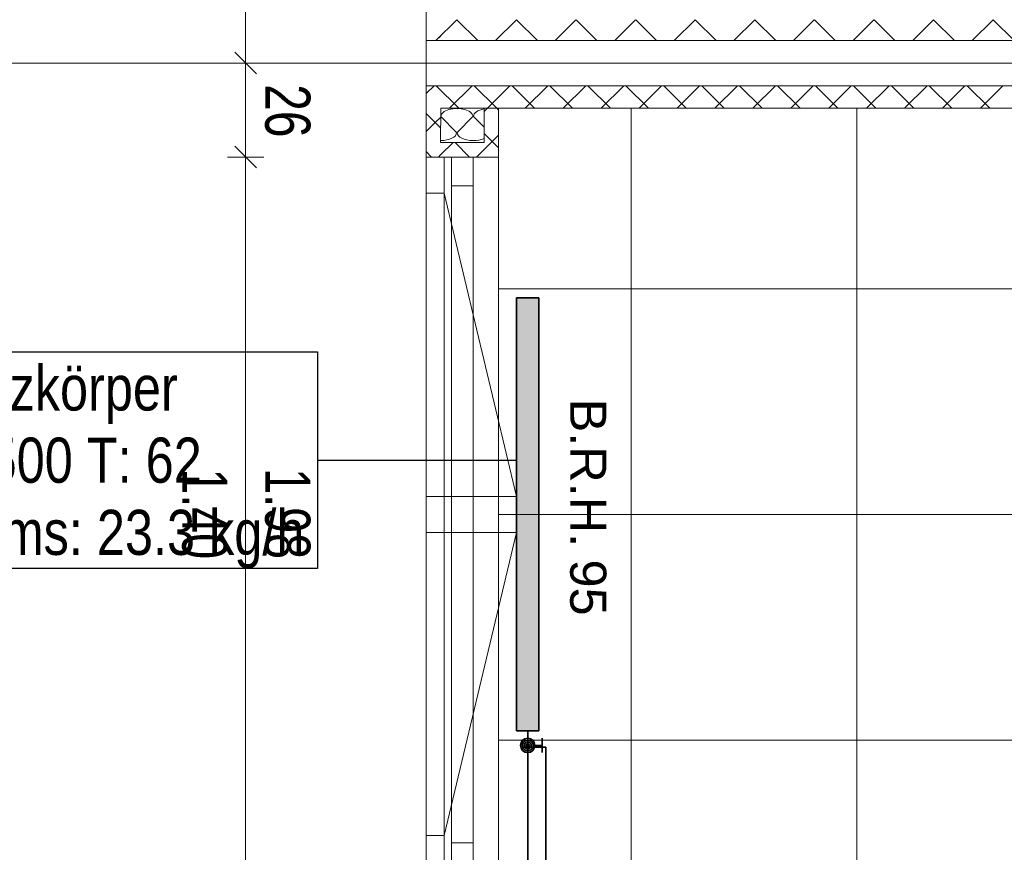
# Model space of a CAD drawing. Extents: x 229 to 926, y 37 to 878.
# Tile 146 of 194: x 359 to 414, y 622 to 668. Entities that reach past the tile are written whole.
import ezdxf
from ezdxf.lldxf.tags import DXFTag

# ---------------------------------------------------------------- set-up
doc = ezdxf.new("R2010")
doc.units = 0
doc.layers.get('0').update_dxf_attribs({"lineweight": 13})
for name, color, linetype, lineweight, true_color, plot in [('A_BI_Aussenwand', 5, 'Continuous', 18, 0x0000ff, False), ('A_BI_Fenster', 1, 'Continuous', 18, 0xff0000, False), ('A_BI_Innenwand', 7, 'Continuous', 18, 0x80ff80, False)]:
    doc.layers.add(name, color=color, linetype=linetype, lineweight=lineweight, true_color=true_color, plot=plot)
for name, color, linetype, lineweight in [('Axen', 7, 'Continuous', 25), ('Axen-A03ENJ5PI0', 7, 'Continuous', 25), ('Deckenspiegel', 7, 'Continuous', 25), ('Fenster', 7, 'Continuous', 25), ('Fenster-A03ENJ5TI0', 7, 'Continuous', 25), ('Fullfläche', 7, 'Continuous', 25), ('Fullfläche-A03ENJ5QI0', 7, 'Continuous', 25), ('Maßlinien', 7, 'Continuous', 25), ('Maßlinien-A03ENJ5WI0', 7, 'Continuous', 25), ('Wände', 7, 'Continuous', 25), ('Wände-A03ENJ5VI0', 7, 'Continuous', 25), ('X_BI_Text', 7, 'Continuous', 25)]:
    doc.layers.add(name, color=color, linetype=linetype, lineweight=lineweight)
for name, color, linetype, lineweight, true_color in [('H_BI_Heizkoerper', 1, 'Continuous', 35, 0xff0000), ('H_BI_Heizkoerperflaeche', 7, 'Continuous', 35, 0xffcccc), ('H_BI_Ruecklauf', 5, 'fein_strichliert', 35, 0x0000ff), ('H_BI_Vorlauf', 7, 'Continuous', 35, 0xed0e24)]:
    doc.layers.add(name, color=color, linetype=linetype, lineweight=lineweight, true_color=true_color)
doc.styles.get("Standard").update_dxf_attribs({"font": 'arial.ttf'})
tags = doc.linetypes.add('ALL_S25', pattern=[0.001, 0, -0.001]).pattern_tags.tags
tags[6:7] = [DXFTag(74, 4), DXFTag(75, 0), DXFTag(340, '0'), DXFTag(46, 1.0), DXFTag(50, 0.0), DXFTag(44, 0.0), DXFTag(45, 0.0)]
tags[4:5] = [DXFTag(74, 4), DXFTag(75, 0), DXFTag(340, '0'), DXFTag(46, 1.0), DXFTag(50, 0.0), DXFTag(44, 0.0), DXFTag(45, 0.0)]
tags = doc.linetypes.add('ALL_S25-A03ENJ5XI0', pattern=[0.001, 0, -0.001]).pattern_tags.tags
tags[6:7] = [DXFTag(74, 4), DXFTag(75, 0), DXFTag(340, '0'), DXFTag(46, 1.0), DXFTag(50, 0.0), DXFTag(44, 0.0), DXFTag(45, 0.0)]
tags[4:5] = [DXFTag(74, 4), DXFTag(75, 0), DXFTag(340, '0'), DXFTag(46, 1.0), DXFTag(50, 0.0), DXFTag(44, 0.0), DXFTag(45, 0.0)]
tags = doc.linetypes.add('fein_strichliert', pattern=[4, 1, -2, 1]).pattern_tags.tags
tags[8:9] = [DXFTag(74, 4), DXFTag(75, 0), DXFTag(340, '0'), DXFTag(46, 0.0), DXFTag(50, 0.0), DXFTag(44, 0.0), DXFTag(45, 0.0)]
tags[6:7] = [DXFTag(74, 4), DXFTag(75, 0), DXFTag(340, '0'), DXFTag(46, 0.0), DXFTag(50, 0.0), DXFTag(44, 0.0), DXFTag(45, 0.0)]
tags[4:5] = [DXFTag(74, 4), DXFTag(75, 0), DXFTag(340, '0'), DXFTag(46, 0.0), DXFTag(50, 0.0), DXFTag(44, 0.0), DXFTag(45, 0.0)]
tags = doc.linetypes.add('VERDECKT2_S2', pattern=[0.0027, 0.002, -0.0007]).pattern_tags.tags
tags[6:7] = [DXFTag(74, 4), DXFTag(75, 0), DXFTag(340, '0'), DXFTag(46, 1.0), DXFTag(50, 0.0), DXFTag(44, 0.0), DXFTag(45, 0.0)]
tags[4:5] = [DXFTag(74, 4), DXFTag(75, 0), DXFTag(340, '0'), DXFTag(46, 1.0), DXFTag(50, 0.0), DXFTag(44, 0.0), DXFTag(45, 0.0)]
tags = doc.linetypes.add('VERDECKT2_S2-A03ENJ5ZI0', pattern=[0.0027, 0.002, -0.0007]).pattern_tags.tags
tags[6:7] = [DXFTag(74, 4), DXFTag(75, 0), DXFTag(340, '0'), DXFTag(46, 1.0), DXFTag(50, 0.0), DXFTag(44, 0.0), DXFTag(45, 0.0)]
tags[4:5] = [DXFTag(74, 4), DXFTag(75, 0), DXFTag(340, '0'), DXFTag(46, 1.0), DXFTag(50, 0.0), DXFTag(44, 0.0), DXFTag(45, 0.0)]

# ---------------------------------------------------------------- blocks, each defined once
blk = doc.blocks.new('Referenz-A03ENJ5LI0', base_point=(255.728, 65.704))
at = {"layer": 'Axen', "color": 0, "linetype": 'ALL_S25', "lineweight": -2, "ltscale": 0.13}
for p, q in [((381.634, 66.032), (381.634, 801.546)), ((735.547, 665.346), (301.723, 665.346))]:
    blk.add_line(p, q, dxfattribs=at)
at = {"layer": 'Fenster', "color": 0, "lineweight": -2}
for p, q in [((385.634, 660.146), (381.634, 660.146)), ((382.634, 660.146), (382.634, 620.546)), ((382.634, 658.146), (381.634, 658.146)), ((382.634, 641.346), (381.634, 641.346)), ((381.634, 639.346), (382.634, 639.346)), ((382.634, 622.546), (381.634, 622.546))]:
    blk.add_line(p, q, dxfattribs=at)
at = {"layer": 'Fenster', "color": 0, "linetype": 'VERDECKT2_S2', "lineweight": -2, "ltscale": 0.13}
for p, q in [((382.634, 658.146), (386.634, 641.346)), ((386.634, 641.346), (382.634, 641.346)), ((386.634, 639.346), (382.634, 639.346)), ((382.634, 622.546), (386.634, 639.346))]:
    blk.add_line(p, q, dxfattribs=at)
at = {"layer": 'Fullfläche', "color": 0, "lineweight": -2}
for p, q in [((383.325, 667.752), (382.17, 666.596)), ((383.332, 667.752), (384.487, 666.596)), ((386.625, 667.752), (385.47, 666.596)), ((386.632, 667.752), (387.786, 666.596)), ((389.925, 667.752), (388.77, 666.596)), ((389.932, 667.752), (391.086, 666.597)), ((393.225, 667.752), (392.071, 666.597)), ((393.232, 667.752), (394.386, 666.597)), ((396.525, 667.752), (395.371, 666.597)), ((396.532, 667.752), (397.685, 666.597)), ((399.825, 667.752), (398.671, 666.598)), ((399.832, 667.752), (400.985, 666.598)), ((403.125, 667.752), (401.972, 666.598)), ((403.132, 667.752), (404.285, 666.598)), ((406.425, 667.752), (405.272, 666.598)), ((406.432, 667.752), (407.584, 666.599)), ((409.725, 667.752), (408.573, 666.599)), ((409.732, 667.752), (410.884, 666.599)), ((413.025, 667.752), (411.873, 666.599)), ((413.032, 667.752), (414.183, 666.599)), ((382.171, 666.596), (382.442, 666.866)), ((382.07, 664.096), (381.633, 663.659)), ((382.187, 664.096), (383.435, 662.846)), ((384.17, 664.096), (382.921, 662.846)), ((384.287, 664.096), (385.535, 662.846)), ((386.27, 664.095), (385.021, 662.846)), ((386.387, 664.095), (387.635, 662.846)), ((388.369, 664.095), (387.121, 662.846)), ((388.487, 664.095), (389.735, 662.846)), ((390.469, 664.095), (389.221, 662.846)), ((390.588, 664.095), (391.835, 662.846)), ((392.569, 664.095), (391.321, 662.846)), ((392.688, 664.095), (393.935, 662.846)), ((394.669, 664.094), (393.421, 662.846)), ((394.788, 664.094), (396.035, 662.846)), ((396.768, 664.094), (395.521, 662.846)), ((396.888, 664.094), (398.135, 662.846)), ((398.868, 664.094), (397.621, 662.846)), ((398.989, 664.094), (400.235, 662.846)), ((400.968, 664.094), (399.721, 662.846)), ((401.089, 664.094), (402.336, 662.846)), ((403.067, 664.093), (401.821, 662.846)), ((403.189, 664.093), (404.435, 662.846)), ((405.167, 664.093), (403.921, 662.846)), ((405.29, 664.093), (406.535, 662.846)), ((407.267, 664.093), (406.021, 662.846)), ((407.39, 664.093), (408.635, 662.846)), ((409.367, 664.093), (408.121, 662.846)), ((409.49, 664.093), (410.736, 662.846)), ((411.466, 664.092), (410.221, 662.846)), ((411.59, 664.092), (412.836, 662.846)), ((413.566, 664.092), (412.321, 662.846)), ((381.633, 662.547), (382.126, 662.054)), ((384.833, 662.658), (385.021, 662.846)), ((385.534, 662.846), (385.634, 662.746)), ((381.633, 661.557), (382.126, 662.05)), ((382.128, 662.054), (382.433, 662.358)), ((382.128, 662.05), (382.433, 661.746)), ((382.451, 662.396), (383.315, 661.496)), ((383.351, 661.496), (384.215, 662.396)), ((384.251, 662.396), (384.833, 661.79)), ((384.833, 661.446), (385.633, 660.647)), ((382.432, 660.258), (383.121, 660.946)), ((383.234, 660.946), (384.035, 660.146)), ((384.42, 660.146), (385.633, 661.357)), ((381.634, 660.446), (381.934, 660.146)), ((382.321, 660.146), (382.432, 660.258))]:
    blk.add_line(p, q, dxfattribs=at)
for centre, start_param, end_param in [((383.333, 662.396), 0, 3.141593), ((385.133, 662.396), 1.917873, 3.141593), ((382.433, 661.496), 4.712428, 6.283185), ((384.233, 661.496), 3.141593, 4.712389), ((384.233, 661.496), 4.712389, 5.460428)]:
    blk.add_ellipse(centre, major_axis=(0.882, 0), ratio=0.5, start_param=start_param, end_param=end_param, dxfattribs=at)
at = {"layer": 'Maßlinien', "color": 0, "lineweight": -2}
for p, q in [((371.634, 665.346), (371.634, 733.346)), ((372.234, 664.746), (371.034, 665.946)), ((371.634, 665.346), (370.634, 665.346)), ((371.634, 665.346), (372.634, 665.346)), ((371.634, 660.146), (371.634, 665.346)), ((372.234, 659.546), (371.034, 660.746)), ((371.634, 660.146), (370.634, 660.146)), ((371.634, 660.146), (372.634, 660.146)), ((371.634, 620.546), (371.634, 660.146))]:
    blk.add_line(p, q, dxfattribs=at)
at = {"layer": 'Wände', "color": 0, "lineweight": -2}
for p, q in [((381.634, 733.346), (381.634, 665.346)), ((506.334, 666.61), (381.634, 666.596)), ((381.634, 665.346), (381.634, 615.346)), ((506.334, 665.346), (381.634, 665.346)), ((381.634, 664.096), (501.585, 664.082)), ((382.433, 662.846), (382.432, 660.946)), ((500.334, 662.846), (382.433, 662.846)), ((384.833, 660.946), (384.833, 662.846)), ((385.634, 662.846), (385.634, 417.846)), ((382.432, 660.946), (384.833, 660.946))]:
    blk.add_line(p, q, dxfattribs=at)
at = {"layer": 'Maßlinien', "color": 0, "lineweight": -2, "attachment_point": 1, "rotation": 270}
for s, insert, char_height in [('{\\W0.76;\\fArial;26}', (375.216, 664.178), 2.5), ('{\\fArial;B.R.H.}', (391.607, 646.757), 2), ('{\\W0.74;\\fArial;1.40}', (370.621, 642.896), 2.5), ('{\\W0.74;\\fArial;1.98}', (375.216, 642.901), 2.5), ('{\\fArial;95}', (391.607, 637.845), 2)]:
    blk.add_mtext(s, dxfattribs=dict(at, insert=insert, char_height=char_height))
blk = doc.blocks.new('Referenz-A03ENJ62I0', base_point=(255.728, 65.706))
at = {"layer": 'Axen-A03ENJ5PI0', "color": 0, "linetype": 'ALL_S25-A03ENJ5XI0', "lineweight": -2, "ltscale": 0.13}
for p, q in [((381.634, 66.032), (381.634, 801.545)), ((735.547, 665.346), (301.723, 665.346))]:
    blk.add_line(p, q, dxfattribs=at)
at = {"layer": 'Deckenspiegel', "color": 0, "lineweight": -2}
for p, q in [((385.633, 417.846), (385.634, 662.846)), ((385.634, 662.846), (500.333, 662.846)), ((392.984, 662.843), (392.983, 417.836)), ((405.484, 662.844), (405.483, 417.837)), ((385.634, 652.839), (500.334, 652.846)), ((385.634, 640.339), (500.334, 640.346)), ((385.634, 627.839), (500.334, 627.846))]:
    blk.add_line(p, q, dxfattribs=at)
at = {"layer": 'Fenster-A03ENJ5TI0', "color": 0, "lineweight": -2}
for p, q in [((385.634, 660.146), (381.634, 660.146)), ((382.634, 660.146), (382.634, 620.546)), ((382.634, 658.146), (381.634, 658.146)), ((382.634, 641.346), (381.634, 641.346)), ((381.634, 639.346), (382.634, 639.346)), ((382.634, 622.546), (381.634, 622.546))]:
    blk.add_line(p, q, dxfattribs=at)
at = {"layer": 'Fenster-A03ENJ5TI0', "color": 0, "linetype": 'VERDECKT2_S2-A03ENJ5ZI0', "lineweight": -2, "ltscale": 0.13}
for p, q in [((382.634, 658.146), (386.634, 641.346)), ((386.634, 641.346), (382.634, 641.346)), ((386.634, 639.346), (382.634, 639.346)), ((382.634, 622.546), (386.634, 639.346))]:
    blk.add_line(p, q, dxfattribs=at)
at = {"layer": 'Fullfläche-A03ENJ5QI0', "color": 0, "lineweight": -2}
for p, q in [((383.325, 667.752), (382.17, 666.596)), ((383.332, 667.752), (384.487, 666.596)), ((386.625, 667.752), (385.47, 666.596)), ((386.632, 667.752), (387.786, 666.596)), ((389.925, 667.752), (388.77, 666.597)), ((389.932, 667.752), (391.086, 666.597)), ((393.225, 667.752), (392.071, 666.597)), ((393.232, 667.752), (394.386, 666.597)), ((396.525, 667.752), (395.371, 666.597)), ((396.532, 667.752), (397.685, 666.598)), ((399.825, 667.752), (398.671, 666.598)), ((399.832, 667.752), (400.985, 666.598)), ((403.125, 667.752), (401.972, 666.598)), ((403.132, 667.752), (404.285, 666.598)), ((406.425, 667.753), (405.272, 666.599)), ((406.432, 667.753), (407.584, 666.599)), ((409.725, 667.753), (408.573, 666.599)), ((409.732, 667.753), (410.884, 666.599)), ((413.025, 667.753), (411.873, 666.599)), ((413.032, 667.753), (414.183, 666.6)), ((382.171, 666.596), (382.442, 666.866)), ((382.07, 664.096), (381.633, 663.659)), ((382.187, 664.096), (383.435, 662.846)), ((384.17, 664.096), (382.921, 662.846)), ((384.287, 664.096), (385.535, 662.846)), ((386.27, 664.096), (385.021, 662.846)), ((386.387, 664.096), (387.635, 662.846)), ((388.369, 664.095), (387.121, 662.846)), ((388.487, 664.095), (389.735, 662.846)), ((390.469, 664.095), (389.221, 662.846)), ((390.588, 664.095), (391.835, 662.846)), ((392.569, 664.095), (391.321, 662.846)), ((392.688, 664.095), (393.935, 662.846)), ((394.669, 664.095), (393.421, 662.846)), ((394.788, 664.095), (396.035, 662.846)), ((396.768, 664.094), (395.521, 662.846)), ((396.888, 664.094), (398.135, 662.846)), ((398.868, 664.094), (397.621, 662.846)), ((398.989, 664.094), (400.235, 662.846)), ((400.968, 664.094), (399.721, 662.846)), ((401.089, 664.094), (402.335, 662.846)), ((403.067, 664.094), (401.821, 662.846)), ((403.189, 664.094), (404.435, 662.846)), ((405.167, 664.093), (403.921, 662.846)), ((405.289, 664.093), (406.535, 662.846)), ((407.267, 664.093), (406.021, 662.846)), ((407.39, 664.093), (408.635, 662.846)), ((409.367, 664.093), (408.121, 662.846)), ((409.49, 664.093), (410.736, 662.846)), ((411.466, 664.093), (410.221, 662.846)), ((411.59, 664.093), (412.836, 662.846)), ((413.566, 664.092), (412.321, 662.846)), ((381.633, 662.547), (382.126, 662.054)), ((384.833, 662.658), (385.021, 662.846)), ((385.534, 662.846), (385.634, 662.746)), ((381.633, 661.557), (382.126, 662.05)), ((382.128, 662.054), (382.433, 662.358)), ((382.128, 662.05), (382.433, 661.746)), ((382.451, 662.396), (383.315, 661.496)), ((383.351, 661.496), (384.215, 662.396)), ((384.251, 662.396), (384.833, 661.79)), ((384.833, 661.447), (385.633, 660.647)), ((382.432, 660.258), (383.121, 660.946)), ((383.234, 660.946), (384.035, 660.146)), ((384.42, 660.146), (385.633, 661.357)), ((381.634, 660.447), (381.934, 660.146)), ((382.321, 660.146), (382.432, 660.258))]:
    blk.add_line(p, q, dxfattribs=at)
for centre, start_param, end_param in [((383.333, 662.396), 0, 3.141593), ((385.133, 662.396), 1.917873, 3.141593), ((382.433, 661.496), 4.712428, 6.283185), ((384.233, 661.496), 3.141593, 4.712389), ((384.233, 661.496), 4.712389, 5.460428)]:
    blk.add_ellipse(centre, major_axis=(0.882, 0), ratio=0.5, start_param=start_param, end_param=end_param, dxfattribs=at)
at = {"layer": 'Maßlinien-A03ENJ5WI0', "color": 0, "lineweight": -2}
for p, q in [((371.634, 665.346), (371.634, 733.346)), ((372.234, 664.746), (371.034, 665.946)), ((371.634, 665.346), (370.634, 665.346)), ((371.634, 665.346), (372.634, 665.346)), ((371.634, 660.146), (371.634, 665.346)), ((372.234, 659.546), (371.034, 660.746)), ((371.634, 660.146), (370.634, 660.146)), ((371.634, 660.146), (372.634, 660.146)), ((371.634, 620.546), (371.634, 660.146))]:
    blk.add_line(p, q, dxfattribs=at)
at = {"layer": 'Wände-A03ENJ5VI0', "color": 0, "lineweight": -2}
for p, q in [((381.634, 733.346), (381.634, 665.346)), ((506.334, 666.611), (381.634, 666.596)), ((381.634, 665.346), (381.634, 615.346)), ((506.333, 665.346), (381.634, 665.346)), ((381.634, 664.096), (501.585, 664.082)), ((382.433, 662.846), (382.432, 660.946)), ((500.333, 662.846), (382.433, 662.846)), ((384.833, 660.946), (384.833, 662.846)), ((385.634, 662.846), (385.634, 417.847)), ((382.432, 660.946), (384.833, 660.946))]:
    blk.add_line(p, q, dxfattribs=at)
at = {"layer": 'Maßlinien-A03ENJ5WI0', "color": 0, "lineweight": -2, "attachment_point": 1, "rotation": 270}
for s, insert, char_height in [('{\\W0.76;\\fArial;26}', (375.216, 664.179), 2.49999), ('{\\fArial;B.R.H.}', (391.607, 646.757), 2), ('{\\W0.74;\\fArial;1.40}', (370.621, 642.896), 2.49999), ('{\\W0.74;\\fArial;1.98}', (375.216, 642.902), 2.49999), ('{\\fArial;95}', (391.607, 637.845), 2)]:
    blk.add_mtext(s, dxfattribs=dict(at, insert=insert, char_height=char_height))
blk = doc.blocks.new('Wand-A03ENJ7QI0', base_point=(381.629, 362.846))
at = {"color": 0, "linetype": 'ByBlock', "lineweight": -2, "ltscale": 0.18}
for p, q in [((381.633, 660.146), (381.634, 733.346)), ((385.633, 660.146), (385.633, 662.846))]:
    blk.add_line(p, q, dxfattribs=at)
blk = doc.blocks.new('Fenster-A03ENJ7SI0', base_point=(381.632, 620.546))
at = {"color": 0, "linetype": 'ByBlock', "lineweight": -2, "ltscale": 0.18}
for p, q in [((381.633, 660.146), (381.632, 620.546)), ((381.633, 660.146), (385.633, 660.146)), ((383.033, 660.146), (383.032, 620.546)), ((384.233, 660.146), (384.232, 620.546)), ((385.633, 660.146), (385.632, 620.546)), ((383.033, 658.546), (384.233, 658.546)), ((383.032, 622.146), (384.232, 622.146)), ((381.632, 620.546), (385.632, 620.546))]:
    blk.add_line(p, q, dxfattribs=at)
at = {"color": 0, "linetype": 'fein_strichliert', "lineweight": -2, "ltscale": 0.18}
blk.add_line((383.032, 620.546), (384.232, 620.546), dxfattribs=at)
blk = doc.blocks.new('Wand-A03ENJ9AI0', base_point=(385.633, 662.846))
at = {"color": 0, "linetype": 'ByBlock', "lineweight": -2, "ltscale": 0.18}
blk.add_line((385.633, 662.846), (500.334, 662.846), dxfattribs=at)
blk = doc.blocks.new('Heizkörper-A03ENJAQI0', base_point=(386.631, 626.746))
at = {"color": 0, "linetype": 'ByBlock', "lineweight": -2, "ltscale": 0.35}
for p, q in [((386.631, 652.346), (387.871, 652.346)), ((386.631, 628.346), (386.631, 652.346)), ((387.871, 652.346), (387.871, 628.346)), ((387.871, 628.346), (386.631, 628.346))]:
    blk.add_line(p, q, dxfattribs=at)
at = {"layer": 'H_BI_Heizkoerperflaeche', "linetype": 'ByBlock', "lineweight": -2, "ltscale": 0.35}
blk.add_solid([(386.631, 652.346), (387.871, 652.346), (386.631, 628.346), (387.871, 628.346)], dxfattribs=at)
at = {"layer": 'H_BI_Ruecklauf', "linetype": 'fein_strichliert', "lineweight": -2, "ltscale": 0.35}
blk.add_line((387.251, 628.346), (387.251, 627.446), dxfattribs=at)
blk.add_circle((387.251, 627.446), 0.1, dxfattribs=at)
at = {"layer": 'H_BI_Vorlauf', "linetype": 'ByBlock', "lineweight": -2, "ltscale": 0.35}
for p, q in [((387.251, 628.346), (387.251, 626.746)), ((388.051, 627.946), (388.051, 627.146)), ((387.651, 627.546), (388.051, 627.546))]:
    blk.add_line(p, q, dxfattribs=at)
for radius in [0.4, 0.3, 0.2, 0.1]:
    blk.add_circle((387.251, 627.546), radius, dxfattribs=at)
blk = doc.blocks.new('Bauteilbeschriftung-A03ENJASI0', base_point=(336.969, 637.35))
at = {"color": 0, "lineweight": -2}
for p, q in [((336.969, 649.35), (375.613, 649.35)), ((336.969, 637.35), (336.969, 649.35)), ((375.613, 649.35), (375.613, 637.35)), ((375.613, 637.35), (336.969, 637.35))]:
    blk.add_line(p, q, dxfattribs=at)
at = {"color": 0, "linetype": 'ByBlock', "lineweight": -2, "ltscale": 0.25}
blk.add_line((375.613, 643.35), (386.631, 643.35), dxfattribs=at)
at = {"color": 0, "linetype": 'ByBlock', "lineweight": -2, "ltscale": 0.25, "char_height": 2.5, "attachment_point": 1}
for s, insert in [('{\\W0.8;\\fArial;Flächenheizkörper}', (344.893, 648.6)), ('{\\W0.8;\\fArial;L: 1200 H: 500 T: 62}', (343.734, 644.6)), ('{\\W0.8;\\fArial;Qist =757 Watt  ms: 23.3 kg/h}', (338.012, 640.6))]:
    blk.add_mtext(s, dxfattribs=dict(at, insert=insert))
blk = doc.blocks.new('Mapress Edelstahl Rohr 14401-A03ENJCII0', base_point=(387.251, 565.649))
at = {"color": 0, "linetype": 'ByBlock', "lineweight": -2, "ltscale": 0.35}
for p, q in [((387.251, 626.746), (387.251, 615.346)), ((387.251, 615.346), (388.633, 615.346)), ((390.633, 615.346), (391.258, 615.346)), ((391.633, 615.346), (391.633, 565.649))]:
    blk.add_line(p, q, dxfattribs=at)
at = {"color": 0, "lineweight": -2}
blk.add_ellipse((391.633, 615.346), major_axis=(0.265, -0.265), ratio=1, start_param=0, end_param=4.712389, dxfattribs=at)
blk = doc.blocks.new('Mapress Edelstahl Rohr 14401-A03ENJCKI0', base_point=(387.251, 564.525))
at = {"color": 0, "linetype": 'ByBlock', "lineweight": -2, "ltscale": 0.35}
for p, q in [((387.251, 627.446), (388.251, 627.446)), ((388.251, 627.446), (388.251, 617.881)), ((388.251, 617.881), (389.258, 617.881)), ((389.633, 617.881), (389.633, 564.525))]:
    blk.add_line(p, q, dxfattribs=at)
at = {"color": 0, "linetype": 'Continuous', "lineweight": -2, "ltscale": 0.35}
blk.add_ellipse((389.633, 617.881), major_axis=(0.265, -0.265), ratio=1, start_param=0, end_param=4.712389, dxfattribs=at)

msp = doc.modelspace()

# ---------------------------------------------------------------- block references
at = {"color": 251, "lineweight": 13, "ltscale": 0.13, "true_color": 0x606060}
for name, p in [('Referenz-A03ENJ5LI0', (255.728, 65.704)), ('Referenz-A03ENJ62I0', (255.728, 65.706))]:
    msp.add_blockref(name, p, dxfattribs=at)
at = {"layer": 'A_BI_Aussenwand', "ltscale": 0.18}
msp.add_blockref('Wand-A03ENJ7QI0', (381.629, 362.846), dxfattribs=at)
at = {"layer": 'A_BI_Fenster', "ltscale": 0.18}
msp.add_blockref('Fenster-A03ENJ7SI0', (381.632, 620.546), dxfattribs=at)
at = {"layer": 'A_BI_Innenwand', "ltscale": 0.18}
msp.add_blockref('Wand-A03ENJ9AI0', (385.633, 662.846), dxfattribs=at)
at = {"layer": 'H_BI_Heizkoerper', "ltscale": 0.35}
msp.add_blockref('Heizkörper-A03ENJAQI0', (386.631, 626.746), dxfattribs=at)
at = {"layer": 'H_BI_Ruecklauf', "ltscale": 0.35}
msp.add_blockref('Mapress Edelstahl Rohr 14401-A03ENJCKI0', (387.251, 564.525), dxfattribs=at)
at = {"layer": 'H_BI_Vorlauf', "ltscale": 0.35}
msp.add_blockref('Mapress Edelstahl Rohr 14401-A03ENJCII0', (387.251, 565.649), dxfattribs=at)
at = {"layer": 'X_BI_Text', "ltscale": 0.25}
msp.add_blockref('Bauteilbeschriftung-A03ENJASI0', (336.969, 637.35), dxfattribs=at)

doc.saveas('drawing.dxf')
